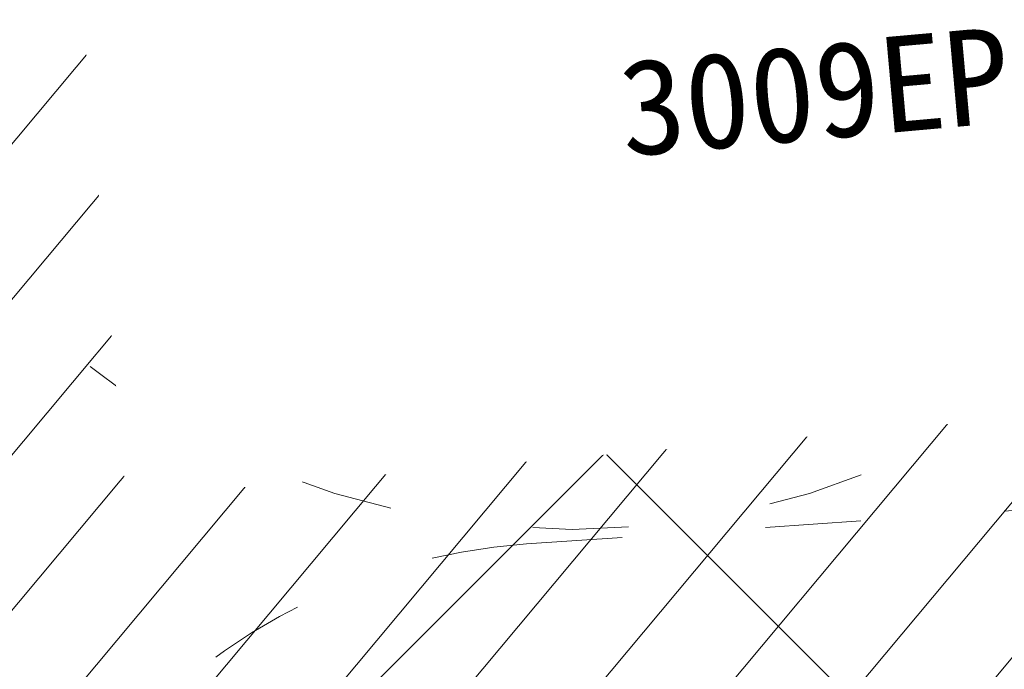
# Model space of a CAD drawing. Header units: feet. Extents: x 7493042 to 7493387, y 5986509 to 5986725.
# Tile 30 of 73: x 7493215.35 to 7493217.82, y 5986659.66 to 5986661.29. Entities that reach past the tile are written whole.
import ezdxf

# ---------------------------------------------------------------- set-up
doc = ezdxf.new("R2010")
doc.units = ezdxf.units.FT
doc.header["$MEASUREMENT"] = 0
doc.linetypes.add('ACAD_ISO03W100', pattern=[30, 12, -18])
for name, color, linetype, lineweight in [('_k_kreskowanie', 250, 'CONTINUOUS', 5), ('_k_widok', 7, 'CONTINUOUS', 18), ('_k_wymiar', 7, 'CONTINUOUS', 13), ('_k_ściany', 7, 'CONTINUOUS', 35)]:
    doc.layers.add(name, color=color, linetype=linetype, lineweight=lineweight)
doc.layers.add('_k_niewidoczna', color=72, linetype='CONTINUOUS', lineweight=9, plot=False)
doc.styles.add('GENERATED_STYLE_1', font='MS Gothic.ttf')

# ---------------------------------------------------------------- blocks, each defined once
blk = doc.blocks.new('2123EPZ')
at = {"layer": '_k_widok', "linetype": 'ACAD_ISO03W100', "ltscale": 0.02}
blk.add_lwpolyline([(-3.064794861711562, -1.794999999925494, -0.2205930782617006), (-4.209800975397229, -1.263999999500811), (-4.25282537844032, -1.263999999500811, -0.4142135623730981), (-5.25282537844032, -0.2639999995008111), (-5.25282537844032, 0.2640000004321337, -0.414213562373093), (-4.25282537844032, 1.264000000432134), (-4.209800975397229, 1.264000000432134, -0.2205930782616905), (-3.064794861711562, 1.795000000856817), (-1.5, 1.795000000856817, -0.4142135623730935), (0, 0.2950000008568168), (0, -0.2949999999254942, -0.4142135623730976), (-1.5, -1.794999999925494)], format="xyb", close=True, dxfattribs=at)
blk = doc.blocks.new('3009EPZ')
at = {"layer": '_k_widok', "linetype": 'ACAD_ISO03W100', "ltscale": 0.02}
blk.add_circle((-2.000624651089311, 0), 2.000624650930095, dxfattribs=at)
at = {"layer": '_k_niewidoczna', "color": 1, "lineweight": 20, "insert": (-3.165554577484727, -0.2128368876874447), "char_height": 0.24, "width": 11.63444291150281, "attachment_point": 1, "line_spacing_factor": 1.55, "style": 'GENERATED_STYLE_1', "bg_fill": 2}
blk.add_mtext('\\A1;{\\f@MS Gothic|b0|i0|c238|p49;\\C256;\\P\\pi-0.24,l0.24,t0.24,1.2;^I^I3009EPZ\\P\\pi-0.96,l0.96,t0.96,1.2;^I}', dxfattribs=at)
blk = doc.blocks.new('PZ')
at = {"layer": '_k_kreskowanie'}
h = blk.add_hatch(dxfattribs=at)
h.set_pattern_fill('ANSI31', color=30, scale=2)
h.set_pattern_definition([(44.99999999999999, (0, 9.999999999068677), (-0.1767766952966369, 0.1767766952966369), [])])
h.paths.add_polyline_path([(0, 0), (-10.00000000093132, -9.313225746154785e-10), (-10, -8), (0, -8.000000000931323)])
at = {"layer": '_k_wymiar', "rotation": 358.818977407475}
blk.add_blockref('2123EPZ', (-4.142876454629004, -6.100376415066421), dxfattribs=at)
at = {"layer": '_k_wymiar'}
blk.add_blockref('3009EPZ', (-4.874138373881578, -2.223998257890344), dxfattribs=at)
blk = doc.blocks.new('dz_89')
at = {"layer": '_k_widok', "true_color": 0x727430, "transparency": 33554483}
h = blk.add_hatch(color=67, dxfattribs=at)
h.dxf.hatch_style = 1
edge = h.paths.add_edge_path()
edge.add_line((12.70902155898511, 26.38064855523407), (7.709021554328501, 26.38064852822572))
edge.add_line((7.709021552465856, 26.38064852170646), (7.70902153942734, 37.78064853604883))
edge.add_line((7.709021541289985, 37.78064853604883), (6.369776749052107, 37.78064852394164))
edge.add_line((6.369776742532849, 37.78064853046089), (5.615883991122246, 14.49525390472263))
edge.add_line((5.615883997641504, 14.49525390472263), (18.80389758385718, 14.91181113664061))
edge.add_line((18.80389758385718, 14.91181113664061), (15.54272840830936, 18.68720442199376))
edge.add_arc((24.35910540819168, 26.30271166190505), 11.65008386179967, 180.0006461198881, 220.8201588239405, ccw=False)
edge.add_line((12.70902155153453, 26.3025802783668), (12.70902155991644, 26.38064854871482))
h.paths.add_polyline_path([(40.3690215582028, 42.12779145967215), (6.460092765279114, 40.54843281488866), (6.369776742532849, 37.78064853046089), (20.17902156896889, 37.78064855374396), (20.17902156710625, 39.05064855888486), (40.38900848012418, 39.05064853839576)])
h.paths.add_polyline_path([(40.3890215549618, 27.15064852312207), (32.28902155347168, 27.15064854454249), (32.28902156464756, 24.75064854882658), (31.12902155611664, 24.75064853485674), (31.12902154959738, 22.41511134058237), (31.24902159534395, 22.41511131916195), (31.24902155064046, 18.7951111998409), (31.12902157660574, 18.79511121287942), (31.12902157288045, 17.37511119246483), (37.4009747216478, 17.37511119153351)], flags=16)
edge = h.paths.add_edge_path()
edge.add_line((28.96902152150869, 24.75064853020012), (18.20161191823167, 24.75064854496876))
edge.add_arc((24.35902610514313, 26.30268215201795), 6.350004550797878, 194.1472389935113, 220.8203165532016)
edge.add_line((19.55357563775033, 22.15175411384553), (19.67721045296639, 22.00862444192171))
edge.add_line((19.67721045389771, 22.00862444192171), (22.76096443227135, 18.72709242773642))
edge.add_arc((26.92873122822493, 24.47511123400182), 7.100000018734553, 234.0549274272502, 269.9999999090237)
edge.add_line((26.92873121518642, 17.37511121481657), (28.9690215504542, 17.37511119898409))
edge.add_line((28.96902155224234, 17.37511119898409), (28.96902155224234, 18.79511121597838))
edge.add_line((28.96902155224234, 18.79511121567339), (28.8490215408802, 18.79511121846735))
edge.add_line((28.84902154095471, 18.79511121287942), (28.84902155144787, 22.4151113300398))
edge.add_line((28.84902155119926, 22.4151113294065), (28.96902152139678, 22.41511132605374))
edge.add_line((28.9690215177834, 22.41511132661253), (28.96902151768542, 24.75064853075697))
edge = h.paths.add_edge_path()
edge.add_arc((13.99827481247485, 10.76081904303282), 6.350176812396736, 359.9259715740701, 400.8197376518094)
edge.add_line((18.80389758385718, 14.91181113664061), (5.609941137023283, 14.49506619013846))
edge.add_line((5.60994113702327, 14.49506619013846), (5.005610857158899, -5.566441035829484))
edge.add_line((5.005610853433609, -5.566441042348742), (4.94169659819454, -30.1910327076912))
edge.add_line((4.94169660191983, -30.19103270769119), (-10.95257287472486, -30.01103900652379))
edge.add_line((-10.95257287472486, -30.01103900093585), (-7.97976715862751, -62.86399820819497))
edge.add_line((-7.979767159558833, -62.86399821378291), (26.62697393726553, -58.20511747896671))
edge.add_line((26.62697393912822, -58.20511747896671), (32.59135868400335, -54.96423566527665))
edge.add_line((32.59135868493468, -54.96423566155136), (40.39575607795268, -43.59466002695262))
edge.add_line((40.39575607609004, -43.59466002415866), (36.09191652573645, -43.96657251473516))
edge.add_line((36.09191652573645, -43.96657251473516), (27.13389821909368, -44.82471283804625))
edge.add_line((27.13389822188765, -44.82471284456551), (21.40663926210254, -45.45580032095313))
edge.add_line((21.40663925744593, -45.45580031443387), (21.76153076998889, -48.25727015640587))
edge.add_line((21.76153076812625, -48.25727016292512), (13.38419240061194, -49.23040239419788))
edge.add_line((13.3841924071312, -49.23040239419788), (13.21135381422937, -47.69499205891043))
edge.add_line((13.2113538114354, -47.69499205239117), (7.145014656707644, -48.46539149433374))
edge.add_line((7.145014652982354, -48.465391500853), (4.158830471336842, -45.61260267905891))
edge.add_line((4.158830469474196, -45.61260267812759), (3.796435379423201, -42.43696575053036))
edge.add_line((3.796435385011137, -42.43696574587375), (5.607288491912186, -40.02250703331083))
edge.add_line((5.607288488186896, -40.02250703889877), (4.50924433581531, -31.20987534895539))
edge.add_line((4.509244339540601, -31.20987534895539), (7.406442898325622, -30.84037367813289))
edge.add_line((7.406442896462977, -30.84037367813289), (7.354475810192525, -25.59051912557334))
edge.add_line((7.354475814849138, -25.59051912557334), (13.5241225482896, -24.89589675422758))
edge.add_line((13.52412253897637, -24.89589675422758), (20.14724967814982, -24.10867510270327))
edge.add_line((20.14724967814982, -24.10867509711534), (20.30905911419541, -19.73186123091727))
edge.add_line((20.30905912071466, -19.73186123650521), (20.34844632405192, 10.75261436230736))
edge = h.paths.add_edge_path(flags=16)
edge.add_line((13.01895449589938, -13.43925650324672), (8.439511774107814, -13.33923487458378))
edge.add_line((8.439511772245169, -13.33923487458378), (8.26644729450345, -8.383656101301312))
edge.add_line((8.266447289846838, -8.38365610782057), (6.891811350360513, -8.398121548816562))
edge.add_line((6.891811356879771, -8.398121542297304), (6.954738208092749, 13.77454660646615))
edge.add_line((6.954738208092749, 13.77454659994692), (18.00234881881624, 13.77454662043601))
edge.add_line((18.00234881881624, 13.77454662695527), (17.97982610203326, -3.657293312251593))
edge.add_line((17.97982610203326, -3.657293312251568), (18.8359501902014, -3.658067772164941))
edge.add_line((18.83595019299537, -3.658067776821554), (18.83470074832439, -5.039304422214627))
edge.add_line((18.83470074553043, -5.039304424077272), (17.97804198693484, -5.038197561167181))
edge.add_line((17.9780419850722, -5.038197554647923), (17.97385397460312, -8.27958876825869))
edge.add_line((17.97385397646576, -8.27958876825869), (19.77666913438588, -8.506651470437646))
edge.add_line((19.77666913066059, -8.506651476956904), (19.72751823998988, -11.4468528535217))
edge.add_line((19.72751823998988, -11.4468528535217), (18.06569280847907, -11.46519165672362))
edge.add_line((18.06569281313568, -11.46519165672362), (18.02478807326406, -13.3749892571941))
edge.add_line((18.02478807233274, -13.3749892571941), (18.31841797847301, -13.48052910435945))
edge.add_line((18.31841797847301, -13.48052909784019), (18.31391199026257, -14.5805194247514))
edge.add_line((18.31391198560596, -14.58051943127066), (20.31551771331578, -14.58310556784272))
edge.add_line((20.3155177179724, -14.58310556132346), (20.31293363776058, -16.58310389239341))
edge.add_line((20.31293363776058, -16.58310389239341), (18.31071343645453, -16.58051694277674))
edge.add_line((18.31071343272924, -16.58051694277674), (18.30203254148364, -17.48049553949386))
edge.add_line((18.30203254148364, -17.48049553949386), (14.30206610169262, -17.46411012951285))
edge.add_line((14.30206610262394, -17.46411012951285), (14.31845152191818, -13.46414370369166))
edge.add_line((14.31845152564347, -13.46414370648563), (13.0189544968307, -13.43925650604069))
edge = h.paths.add_edge_path()
edge.add_line((70.70547728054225, -22.95664114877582), (71.4472457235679, -22.85710347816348))
edge.add_line((71.44724573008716, -22.85710347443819), (69.8489759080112, 11.45785041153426))
edge.add_line((69.8489759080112, 11.45785041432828), (26.86243700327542, 9.455688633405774))
edge.add_arc((32.74163792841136, 5.475111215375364), 7.100000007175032, 145.8996048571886, 179.9259717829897)
edge.add_line((25.64164385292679, 5.484284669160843), (25.62778908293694, -5.238872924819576))
edge.add_line((25.62778907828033, -5.238872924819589), (25.60720499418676, -21.17032181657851))
edge.add_line((25.60720499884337, -21.17032181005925), (27.299590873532, -23.25855136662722))
edge.add_line((27.29959087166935, -23.25855137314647), (27.12347947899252, -23.27948386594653))
edge.add_line((27.12347947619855, -23.27948385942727), (27.71707911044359, -26.05621343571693))
edge.add_line((27.71707911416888, -26.05621344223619), (29.53703548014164, -27.82601317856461))
edge.add_line((29.53703548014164, -27.82601317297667), (29.60346308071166, -27.82848015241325))
edge.add_line((29.6034630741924, -27.82848015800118), (36.52562348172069, -27.13329647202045))
edge.add_line((36.5256234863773, -27.13329646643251), (36.26258692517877, -25.0899024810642))
edge.add_line((36.26258692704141, -25.08990248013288), (36.07831178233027, -24.66276939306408))
edge.add_line((36.07831178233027, -24.66276939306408), (35.15574125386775, -23.36763865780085))
edge.add_line((35.15574125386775, -23.36763865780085), (35.00444155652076, -22.59148895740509))
edge.add_line((35.00444155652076, -22.59148896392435), (39.10632897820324, -22.11164607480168))
edge.add_line((39.10632897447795, -22.11164606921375), (39.20411890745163, -22.94759307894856))
edge.add_line((39.20411891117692, -22.94759307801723), (38.26454920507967, -25.0741886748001))
edge.add_line((38.26454920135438, -25.07418867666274), (38.50228764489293, -26.89560536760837))
edge.add_line((38.50228764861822, -26.89560536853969), (39.51359771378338, -26.79456247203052))
edge.add_line((39.51359771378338, -26.79456247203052), (41.05788775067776, -26.64026801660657))
edge.add_line((41.05788775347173, -26.6402680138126), (43.63170448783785, -26.38311060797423))
edge.add_line((43.63170448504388, -26.38311060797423), (44.91861283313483, -26.25453190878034))
edge.add_line((44.91861282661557, -26.25453191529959), (47.49242954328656, -25.99737448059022))
edge.add_line((47.49242954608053, -25.99737447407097), (49.95831791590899, -25.73115457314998))
edge.add_line((49.95831791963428, -25.73115457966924), (52.31213912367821, -25.45632046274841))
edge.add_line((52.31213912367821, -25.45632045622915), (58.19669211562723, -24.76923523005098))
edge.add_line((58.19669211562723, -24.76923523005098), (59.37360269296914, -24.63181821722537))
edge.add_line((59.37360268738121, -24.63181822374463), (60.55051330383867, -24.49440115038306))
edge.add_line((60.55051330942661, -24.49440114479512), (60.21025393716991, -21.28603019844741))
edge.add_line((60.21025393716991, -21.28603020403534), (62.11008556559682, -21.05637871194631))
edge.add_line((62.11008556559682, -21.05637870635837), (62.42622630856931, -24.13022891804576))
edge.add_line((62.42622630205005, -24.13022891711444), (64.211544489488, -25.36733802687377))
edge.add_line((64.21154449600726, -25.36733802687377), (70.90926426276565, -24.47528995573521))
edge.add_line((70.90926425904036, -24.47528996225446), (70.70547728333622, -22.95664114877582))
h.paths.add_polyline_path([(43.90902158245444, 33.17064851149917), (43.40902154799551, 33.17064852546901)], flags=17)
h.paths.add_polyline_path([(51.80902156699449, 33.17064855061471), (52.30902153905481, 33.17064853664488), (52.25776074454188, 33.17064853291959)], flags=17)
h.paths.add_polyline_path([(51.60902157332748, 31.97064854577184), (51.10902157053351, 31.97064853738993)], flags=17)
h.paths.add_polyline_path([(50.40902157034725, 31.97064852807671), (50.90902157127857, 31.970648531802)], flags=17)
h.paths.add_polyline_path([(49.70902156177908, 31.97064853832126), (50.20902156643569, 31.9706485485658)], flags=17)
h.paths.add_polyline_path([(49.50902157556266, 33.17064853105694), (49.00902156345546, 34.88798305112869)], flags=17)
h.paths.add_polyline_path([(48.30902154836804, 31.97064854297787), (48.80902156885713, 31.97064854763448)], flags=17)
h.paths.add_polyline_path([(48.10902155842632, 31.97064852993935), (47.60902157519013, 31.97064853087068)], flags=17)
h.paths.add_polyline_path([(47.40902157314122, 31.97064854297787), (46.90902157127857, 31.9706485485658)], flags=17)
h.paths.add_polyline_path([(46.20902156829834, 33.17064854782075), (46.70902156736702, 33.17064852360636)], flags=17)
h.paths.add_polyline_path([(46.00902155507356, 31.97064852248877), (45.50902155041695, 31.97064853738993)], flags=17)
h.paths.add_polyline_path([(45.30902156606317, 31.9706485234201), (44.80902154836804, 31.97064851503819)], flags=17)
h.paths.add_polyline_path([(44.60902157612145, 31.97064851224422), (44.109021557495, 31.97064851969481)], flags=17)
h.paths.add_polyline_path([(53.10176307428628, 26.89891276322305), (52.6837246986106, 34.88798304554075), (62.67006255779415, 35.41053103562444), (63.08810090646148, 27.421460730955)], flags=16)
edge = h.paths.add_edge_path()
edge.add_line((42.96902156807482, 26.89891279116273), (42.96902155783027, 27.8306485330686))
edge.add_line((42.96902155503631, 27.83064852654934), (40.38902156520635, 27.83064852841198))
edge.add_line((40.38902156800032, 27.83064853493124), (40.38902156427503, 27.17064853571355))
edge.add_line((40.38902156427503, 27.17064853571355), (37.4009747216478, 17.37511119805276))
edge.add_line((37.4009747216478, 17.37511119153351), (37.4009747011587, 12.57511119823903))
edge.add_line((37.4009747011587, 12.57511120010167), (32.74163790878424, 12.57511120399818))
edge.add_arc((32.74163790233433, 5.475111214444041), 7.099999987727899, 90.00000000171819, 145.8996045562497)
edge.add_line((26.86243701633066, 9.455688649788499), (69.8489759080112, 11.45785041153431))
edge.add_line((69.8489759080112, 11.45785041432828), (68.35975570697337, 43.43150139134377))
edge.add_line((68.3597557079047, 43.43150139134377), (40.36902155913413, 42.12779145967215))
edge.add_line((40.3690215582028, 42.12779145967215), (40.38902154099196, 39.05064854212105))
edge.add_line((40.38902154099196, 39.05064854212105), (40.38902155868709, 36.79064854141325))
edge.add_line((40.38902155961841, 36.79064854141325), (42.98902157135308, 36.79064853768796))
edge.add_line((42.98902156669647, 36.7906485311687), (42.98902155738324, 34.88798305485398))
edge.add_line((42.98902155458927, 34.88798305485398), (52.68372470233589, 34.88798305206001))
edge.add_line((52.68372470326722, 34.88798305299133), (53.10176307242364, 26.89891277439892))
edge.add_line((53.10176307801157, 26.8989127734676), (42.96902156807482, 26.89891278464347))
at = {"layer": '_k_widok', "rotation": 2.995343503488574}
blk.add_blockref('PZ', (62.81248085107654, 35.40524195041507), dxfattribs=at)
blk = doc.blocks.new('st_arch')
at = {"layer": '_k_kreskowanie'}
h = blk.add_hatch(dxfattribs=at)
h.set_pattern_fill('ANSI37', color=251, scale=1.5)
h.set_pattern_definition([(45, (0, 0), (-0.1325825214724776, 0.1325825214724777), []), (135, (0, 0), (-0.1325825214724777, -0.1325825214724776), [])])
h.paths.add_polyline_path([(-3.651893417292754, -0.1649241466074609, 0.1831310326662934), (-4.930936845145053, 1.732734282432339), (-7.999900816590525, 1.451194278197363), (-7.281507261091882, -6.544039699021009, 0.1004428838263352), (-5.454968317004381, -6.373939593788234, 0.2309915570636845), (-3.621269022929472, -4.319969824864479, 0.1038149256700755)])

msp = doc.modelspace()

# ---------------------------------------------------------------- block references
at = {"layer": '_k_ściany', "color": 4, "xscale": 11.74033149, "yscale": 11.74033149, "zscale": 11.74033149, "rotation": 270}
msp.add_blockref('st_arch', (7493229.551674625, 5986601.524765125), dxfattribs=at)

# ---------------------------------------------------------------- next in the draw order: block references
at = {"layer": '_k_ściany', "rotation": 2.126854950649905}
msp.add_blockref('dz_89', (7493161.928738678, 5986627.126837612), dxfattribs=at)

doc.saveas('drawing.dxf')
